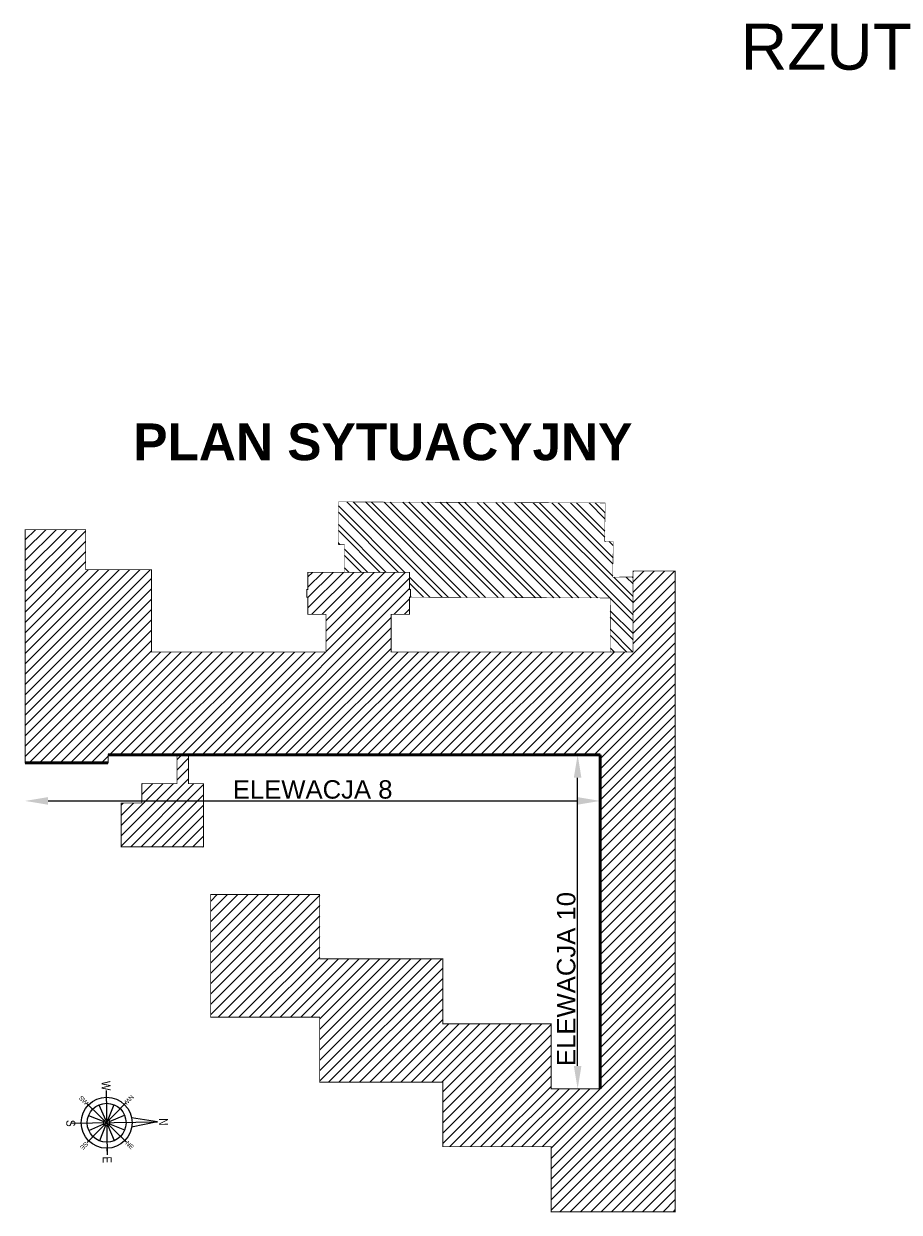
# Model space of a CAD drawing. Header units: millimetres. Extents: x 18880 to 99371, y -5529 to 27899.
# Tile 37 of 161: x 27184 to 28137, y 6682 to 7976. Entities that reach past the tile are written whole.
import ezdxf

# ---------------------------------------------------------------- set-up
doc = ezdxf.new("R2010")
doc.units = ezdxf.units.MM
doc.linetypes.add('DASHED', pattern=[19.05, 12.7, -6.35])
for name, color, linetype, lineweight in [('AA_HATCH', 251, 'Continuous', 0), ('AA_OPIS', 2, 'Continuous', 0), ('AP hath', 45, 'Continuous', 0), ('AP hath widok ciemniejszy', 252, 'Continuous', 0), ('AP opis', 51, 'Continuous', 13), ('K_WYMIARY', 1, 'Continuous', 0)]:
    doc.layers.add(name, color=color, linetype=linetype, lineweight=lineweight)
doc.styles.add('ARIAL', font='arial.ttf')
doc.styles.add('Dimensions', font='arial.ttf', dxfattribs={"width": 0.8})
doc.styles.get("Standard").update_dxf_attribs({"font": 'arial.ttf'})
doc.dimstyles.new('ISO-25', dxfattribs={"dimtxt": 2.5, "dimasz": 2.5, "dimexe": 1.25, "dimexo": 0.625, "dimtad": 1, "dimtxsty": 'Standard', "dimcen": 2.5, "dimadec": 0, "dimazin": 0, "dimtfac": 1, "dimtmove": 0, "dimatfit": 3, "dimfxl": 1, "dimarcsym": 0})

# ---------------------------------------------------------------- blocks, each defined once
blk = doc.blocks.new('róża wiatrów')
at = {"layer": 'AP hath'}
for p, q in [((-2.8, 6.9), (-18.5, 44.7)), ((2.8, 6.9), (18.5, 44.7)), ((-44.7, 18.5), (-6.9, 2.8)), ((6.9, 2.8), (44.7, 18.5)), ((-44.7, -18.5), (-6.9, -2.8)), ((-18.5, -44.7), (-2.8, -6.9)), ((18.5, -44.7), (2.8, -6.9)), ((6.9, -2.8), (44.7, -18.5))]:
    blk.add_line(p, q, dxfattribs=at)
blk.add_circle((0, 0), 48.4, dxfattribs=at)
at = {"layer": 'AP opis'}
for p, q in [((0, 126.5), (-11.6, 62.2)), ((0, -89.3), (0, 126.5)), ((0, 126.5), (11.6, 62.2)), ((-48.7, 48.7), (48.7, -48.7)), ((-48.7, -48.7), (48.7, 48.7)), ((-80, 0), (80, 0))]:
    blk.add_line(p, q, dxfattribs=at)
at = {"layer": 'AP opis', "ltscale": 0.5}
for q in [(80, 0), (68.8, 0)]:
    blk.add_line((63.3, 0), q, dxfattribs=at)
at = {"layer": 'AP opis'}
for radius in [63.3, 7.44]:
    blk.add_circle((0, 0), radius, dxfattribs=at)
at = {"layer": 'AP opis', "char_height": 22.3, "attachment_point": 5, "style": 'Dimensions'}
for s, insert in [('N', (0, 141.4)), ('W', (-92.1, 0)), ('E', (92.1, 0)), ('S', (0, -89.3))]:
    blk.add_mtext(s, dxfattribs=dict(at, insert=insert))
at = {"layer": 'AP opis', "char_height": 11.16, "attachment_point": 5, "style": 'Dimensions'}
for s, insert, rotation in [('NW', (-56.6, 56.6), 315), ('NE', (56.6, 56.6), 45), ('SW', (-56.6, -56.6), 45), ('SE', (56.6, -56.6), 315)]:
    blk.add_mtext(s, dxfattribs=dict(at, insert=insert, rotation=rotation))
blk = doc.blocks.new('*D414')
at = {"layer": 'Defpoints', "color": 0, "transparency": 16777216}
for p in [(27811.1, 7180.2), (27185.1, 7171.5), (27811.1, 7130)]:
    blk.add_point(p, dxfattribs=at)
at = {"layer": 'K_WYMIARY', "color": 0, "lineweight": -2, "transparency": 16777216}
blk.add_line((27210.1, 7130), (27786.1, 7130), dxfattribs=at)
at = {"layer": 'K_WYMIARY', "color": 0, "transparency": 16777216}
for points in [[(27210.1, 7134.2), (27210.1, 7125.9), (27185.1, 7130)], [(27786.1, 7134.2), (27786.1, 7125.9), (27811.1, 7130)]]:
    blk.add_solid(points, dxfattribs=at)
at = {"layer": 'K_WYMIARY', "color": 0, "transparency": 16777216, "insert": (27498.1, 7142.4), "char_height": 20, "attachment_point": 5}
blk.add_mtext('ELEWACJA 8', dxfattribs=at)
blk = doc.blocks.new('*D405')
at = {"layer": 'Defpoints', "color": 0, "transparency": 16777216}
for p in [(27772.2, 7180.2), (27786.6, 7180.2), (27790, 6816.6)]:
    blk.add_point(p, dxfattribs=at)
at = {"layer": 'K_WYMIARY', "color": 0, "lineweight": -2, "transparency": 16777216}
blk.add_line((27786.6, 6841.6), (27786.6, 7155.2), dxfattribs=at)
at = {"layer": 'K_WYMIARY', "color": 0, "transparency": 16777216}
for points in [[(27782.4, 7155.2), (27790.7, 7155.2), (27786.6, 7180.2)], [(27782.4, 6841.6), (27790.7, 6841.6), (27786.6, 6816.6)]]:
    blk.add_solid(points, dxfattribs=at)
at = {"layer": 'K_WYMIARY', "color": 0, "transparency": 16777216, "insert": (27774.2, 6936.2), "char_height": 20, "attachment_point": 5, "rotation": 90}
blk.add_mtext('ELEWACJA 10', dxfattribs=at)

msp = doc.modelspace()

# ---------------------------------------------------------------- hatches: boundary and pattern name
at = {"layer": 'AA_HATCH'}
h = msp.add_hatch(dxfattribs=at)
h.set_pattern_fill('ANSI32', color=256, scale=1.5, angle=90)
h.set_pattern_definition([(135, (14066.55, 4476.838), (-10.102788, -10.102788), []), (135, (14066.55, 4483.573), (-10.102788, -10.102788), [])])
h.paths.add_polyline_path([(27825.30668, 7412.38783), (27816.02208, 7412.51109), (27816.57723, 7454.32622), (27526.15738, 7455.50006), (27526.13105, 7409.001), (27532.85748, 7408.98094), (27532.85748, 7378.8002), (27603.62128, 7378.8002), (27603.62128, 7360.19163), (27604.56624, 7360.19163), (27604.56624, 7351.75594), (27822.0687, 7350.91031), (27822.35971, 7292.08135), (27846.87746, 7292.08135), (27846.87746, 7373.75832), (27824.83406, 7373.62965)])
h = msp.add_hatch(dxfattribs=at)
h.set_pattern_fill('ANSI31', color=256, scale=2.5)
h.set_pattern_definition([(45, (14066.55, 4476.838), (-5.61266, 5.61266), [])])
h.paths.add_polyline_path([(27892.74468, 7380.25399), (27846.87746, 7380.25399), (27846.87746, 7292.08135), (27583.52257, 7292.08135), (27583.52257, 7333.15105), (27603.62128, 7333.15105), (27603.62128, 7351.75962), (27604.56624, 7351.75962), (27604.56624, 7360.19163), (27603.62128, 7360.19163), (27603.62128, 7378.8002), (27492.84213, 7378.8002), (27492.84213, 7360.19163), (27491.89716, 7360.19163), (27491.89716, 7351.75962), (27492.84213, 7351.75962), (27492.84213, 7333.15105), (27512.65008, 7333.15105), (27512.65008, 7292.08135), (27322.63912, 7292.08135), (27322.63912, 7381.70779), (27250.96705, 7381.70779), (27250.96705, 7425.24894), (27185.11015, 7425.24894), (27185.11015, 7171.48909), (27275.46349, 7171.48909), (27275.46349, 7180.21185), (27350.44294, 7180.21185), (27350.44294, 7148.80989), (27312.20815, 7148.80989), (27312.20815, 7127.72987), (27289.52895, 7127.72987), (27289.52895, 7080.0454), (27379.15539, 7080.0454), (27379.15539, 7148.80989), (27362.87289, 7148.80989), (27362.87289, 7180.21185), (27811.11411, 7180.21185), (27811.11411, 6816.61782), (27757.83254, 6816.61782), (27757.83254, 6887.49031), (27639.71173, 6887.49031), (27639.71173, 6958.29011), (27505.74455, 6958.29011), (27505.74455, 7028.14494), (27387.11491, 7028.14494), (27387.11491, 6894.68659), (27505.74455, 6894.68659), (27505.74455, 6823.89767), (27639.71173, 6823.88679), (27639.71173, 6753.7412), (27757.83254, 6753.7412), (27757.83254, 6682.86872), (27892.74468, 6682.86872)])

# ---------------------------------------------------------------- linework, layer by layer
at = {"color": 10, "linetype": 'DASHED', "ltscale": 2, "const_width": 0.5}
for points in [[(27846.87746, 7373.75832), (27824.83406, 7373.62965), (27825.30668, 7412.38783), (27816.02208, 7412.51109), (27816.57723, 7454.32622), (27526.15738, 7455.50006), (27526.13105, 7409.001), (27532.85748, 7408.98094), (27532.85748, 7378.8002)], [(27822.35971, 7292.08135), (27822.0687, 7350.91031), (27603.62128, 7351.75962)]]:
    msp.add_lwpolyline(points, dxfattribs=at)
at = {"layer": 'AA_HATCH', "color": 10, "const_width": 3}
for points in [[(27275.46349, 7180.21185), (27811.11411, 7180.21185)], [(27811.11411, 7180.21185), (27811.11411, 6816.61782)], [(27185.11015, 7171.48909), (27275.46349, 7171.48909)]]:
    msp.add_lwpolyline(points, dxfattribs=at)
at = {"layer": 'AA_OPIS', "const_width": 1}
msp.add_lwpolyline([(27892.74468, 7380.25399), (27846.87746, 7380.25399), (27846.87746, 7292.08135), (27583.52257, 7292.08135), (27583.52257, 7333.15105), (27603.62128, 7333.15105), (27603.62128, 7351.75962), (27604.56624, 7351.75962), (27604.56624, 7360.19163), (27603.62128, 7360.19163), (27603.62128, 7378.8002), (27492.84213, 7378.8002), (27492.84213, 7360.19163), (27491.89716, 7360.19163), (27491.89716, 7351.75962), (27492.84213, 7351.75962), (27492.84213, 7333.15105), (27512.65008, 7333.15105), (27512.65008, 7292.08135), (27322.63912, 7292.08135), (27322.63912, 7381.70779), (27250.96705, 7381.70779), (27250.96705, 7425.24894), (27185.11015, 7425.24894), (27185.11015, 7171.48909), (27275.46349, 7171.48909), (27275.46349, 7180.21185), (27350.44294, 7180.21185), (27350.44294, 7148.80989), (27312.20815, 7148.80989), (27312.20815, 7127.72987), (27289.52895, 7127.72987), (27289.52895, 7080.0454), (27379.15539, 7080.0454), (27379.15539, 7148.80989), (27362.87289, 7148.80989), (27362.87289, 7180.21185), (27811.11411, 7180.21185), (27811.11411, 6816.61782), (27757.83254, 6816.61782), (27757.83254, 6887.49031), (27639.71173, 6887.49031), (27639.71173, 6958.29011), (27505.74455, 6958.29011), (27505.74455, 7028.14494), (27387.11491, 7028.14494), (27387.11491, 6894.68659), (27505.74455, 6894.68659), (27505.74455, 6823.89767), (27639.71173, 6823.88679), (27639.71173, 6753.7412), (27757.83254, 6753.7412), (27757.83254, 6682.86872), (27892.74468, 6682.86872)], close=True, dxfattribs=at)

# ---------------------------------------------------------------- block references
at = {"layer": 'AP hath widok ciemniejszy', "xscale": 0.4374999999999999, "yscale": 0.4374999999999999, "zscale": 0.4374999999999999, "rotation": 270.8645289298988}
msp.add_blockref('róża wiatrów', (27273.78019, 6779.75804, 2.59), dxfattribs=at)

# ---------------------------------------------------------------- texts
at = {"layer": 'AA_OPIS', "attachment_point": 1, "style": 'ARIAL'}
for s, insert, char_height, width in [('\\A1;\\pxql;{\\fArial|b0|i0|c238|p38;RZUT}', (27964.31326, 7975.86586), 50, 5325.4238542), ('\\A1;{\\fArial|b1|i0|c238|p38;PLAN SYTUACYJNY}', (27302.86869, 7540.86107), 40, 2662.7119271)]:
    msp.add_mtext(s, dxfattribs=dict(at, insert=insert, char_height=char_height, width=width))

# ---------------------------------------------------------------- dimensions: what is measured, and where the dimension line sits
at = {"layer": 'K_WYMIARY'}
dim = msp.add_linear_dim(base=(27811.11411, 7130.02145), p1=(27185.11015, 7171.48909), p2=(27811.11411, 7180.21185), text='ELEWACJA 8', dimstyle='ISO-25', override={"dimtxt": 20, "dimasz": 25, "dimexe": 0, "dimexo": 0, "dimgap": 2, "dimse1": 1, "dimse2": 1}, dxfattribs=at)
dim.commit()
dim.dimension.update_dxf_attribs({"geometry": '*D414', "text_midpoint": (27498.11213, 7142.36252)})
dim = msp.add_linear_dim(base=(27786.55428, 7180.21185), p1=(27789.98097, 6816.61782), p2=(27772.18259, 7180.21185), angle=90, text='ELEWACJA 10', dimstyle='ISO-25', override={"dimtxt": 20, "dimasz": 25, "dimexe": 0, "dimexo": 0, "dimgap": 2, "dimse1": 1, "dimse2": 1}, dxfattribs=at)
dim.commit()
dim.dimension.update_dxf_attribs({"geometry": '*D405', "text_midpoint": (27786.55428, 6936.19365), "dimtype": 160})

doc.saveas('drawing.dxf')
